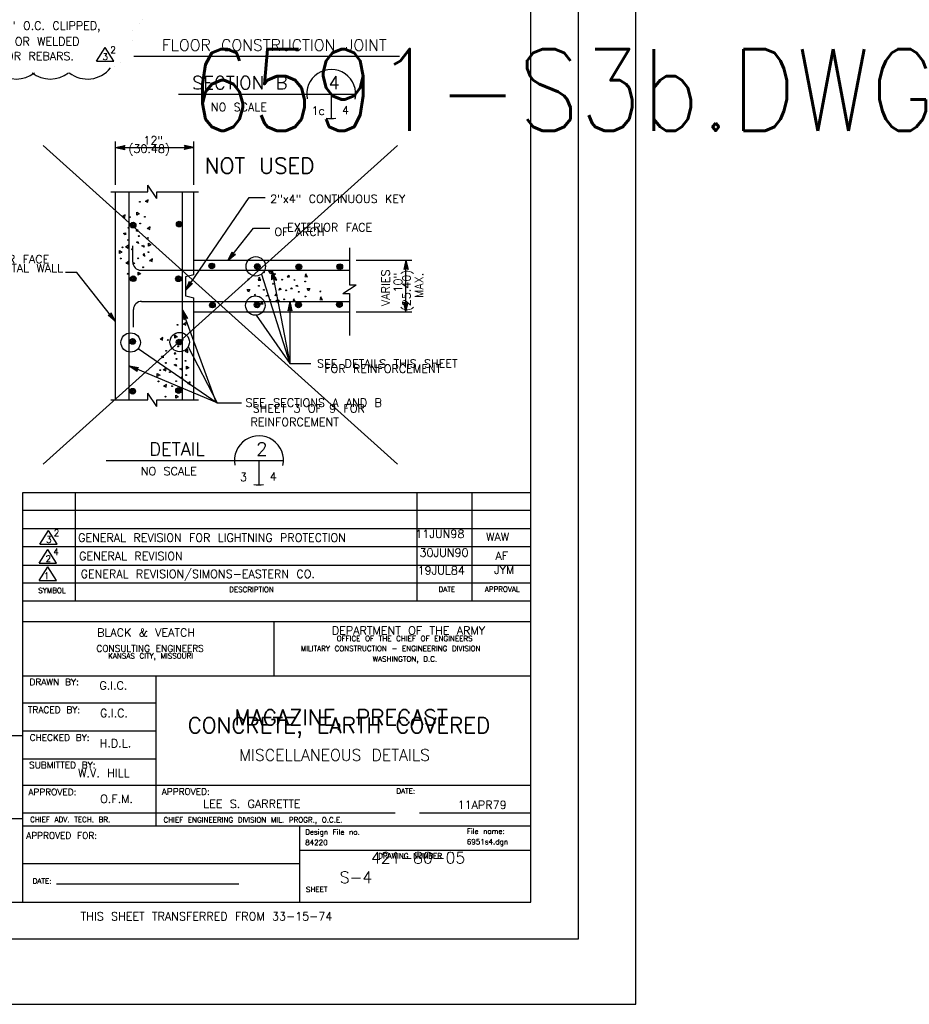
# Model space of a CAD drawing. Extents: x -17 to 2859, y -14 to 3983.
# Tile 13 of 39: x 15 to 29, y -14 to 1. Entities that reach past the tile are written whole.
import ezdxf
from ezdxf.enums import TextEntityAlignment as Align

# ---------------------------------------------------------------- set-up
doc = ezdxf.new("R2010")
doc.units = 0
doc.header["$LTSCALE"] = 25.4
doc.header["$MEASUREMENT"] = 0
doc.layers.get('0').update_dxf_attribs({"linetype": 'CONTINUOUS'})
for name, color, linetype in [('PAN_RS', 7, 'CONTINUOUS'), ('PAN_TS', 7, 'CONTINUOUS'), ('PAN_WIDTH', 7, 'CONTINUOUS'), ('POINTS', 1, 'CONTINUOUS')]:
    doc.layers.add(name, color=color, linetype=linetype)
doc.styles.add('TXT_SHX', font='txt.shx')

# ---------------------------------------------------------------- blocks, each defined once
blk = doc.blocks.new('REBAR3')
at = {"layer": 'PAN_TS', "color": 24, "linetype": 'CONTINUOUS'}
for radius in [0.00482, 0.00374, 0.00274, 0.00138]:
    blk.add_circle((0.0002, -0.0048), radius, dxfattribs=at)
blk = doc.blocks.new('CONC')
at = {"layer": 'PAN_RS', "color": 24, "linetype": 'CONTINUOUS'}
blk.add_line((-0.0007, 0.00176), (-0.00046, 0.00198), dxfattribs=at)
for points in [[(-0.00515, 0.00165), (-0.00536, 0.00122), (-0.00494, 0.00119), (-0.00526, 0.00165)], [(-0.00344, 0.00228), (-0.00365, 0.00264), (-0.00319, 0.00264), (-0.00344, 0.00221)], [(-0.00256, 0.00169), (-0.00278, 0.00128), (-0.00235, 0.00122), (-0.00266, 0.00169)], [(-0.00046, 0.002), (-0.00039, 0.00169), (-0.0007, 0.00169)], [(0.00231, 0.00221), (0.0021, 0.00179), (0.00252, 0.00175), (0.00221, 0.00221)], [(0.00066, 0.00032), (0.00088, 0.0004), (0.00097, 0.00017), (0.00066, 0.00028)], [(-0.0069, -0.00066), (-0.00711, -0.00031), (-0.00665, -0.00031), (-0.0069, -0.00074)], [(-0.00402, -0.00129), (-0.00382, -0.00115), (-0.00365, -0.00129), (-0.00414, -0.00136)], [(-0.00017, -0.00021), (-0.00003, -0.00003), (0.00015, -0.00021), (-0.00014, -0.00024)], [(0.00265, -0.00049), (0.00245, -0.00014), (0.0029, -0.00014), (0.00265, -0.00056)], [(0.0047, -0.00147), (0.00449, -0.00189), (0.00491, -0.00193), (0.0046, -0.00147)], [(-0.00474, -0.00214), (-0.00495, -0.00255), (-0.00453, -0.00259), (-0.00485, -0.00214)], [(-0.00228, -0.00235), (-0.00249, -0.00199), (-0.00202, -0.00199), (-0.00228, -0.00241)], [(0.00039, -0.00178), (0.00017, -0.0022), (0.0006, -0.00224), (0.00028, -0.00178)]]:
    blk.add_lwpolyline(points, dxfattribs=at)
for points in [[(-0.00266, -0.00129), (-0.00246, -0.00094), (-0.00235, -0.00119)], [(-0.00204, -0.0004), (-0.00184, -0.00004), (-0.00172, -0.00029)]]:
    blk.add_lwpolyline(points, close=True, dxfattribs=at)
for centre in [(-0.00445, 0.00245), (-0.00267, 0.00217), (-0.00688, 0.00134), (-0.00522, 0.00029), (-0.00298, 0.00063), (-0.00151, 0.00127), (0.00042, 0.00122), (0.00214, 0.00098), (-0.00585, -0.00112), (-0.00442, -0.00035), (-0.00088, -0.00042), (0.00112, -0.00066), (0.00218, -0.0014), (0.00456, -0.00059), (-0.00344, -0.00196), (-0.00119, -0.00186)]:
    blk.add_circle(centre, 0.0000677, dxfattribs=at)
blk = doc.blocks.new('LT1')
at = {"layer": 'PAN_TS', "color": 24, "linetype": 'CONTINUOUS'}
for p, q in [((0, 0), (-0.0015, -0.00032)), ((-0.0015, -0.00032), (-0.00135, 0)), ((0, 0), (-0.00149, 0.00032)), ((-0.00135, 0), (-0.00149, 0.00032)), ((-0.00039, -0.00001), (-0.00136, 0.00021)), ((-0.00128, 0), (-0.00136, 0.00021)), ((-0.00136, -0.00021), (-0.00128, 0)), ((-0.00076, 0), (-0.00122, 0.0001)), ((-0.00119, 0), (-0.00122, 0.0001)), ((-0.00076, 0), (-0.00122, -0.0001)), ((-0.00122, -0.0001), (-0.00119, 0)), ((-0.00039, -0.00001), (-0.00136, -0.00021))]:
    blk.add_line(p, q, dxfattribs=at)
blk = doc.blocks.new('REVTR1')
at = {"layer": 'PAN_TS', "color": 24, "linetype": 'CONTINUOUS'}
for p, q in [((-0.00143, 0), (-0.00004, 0.00217)), ((0.00134, 0), (-0.00004, 0.00217)), ((-0.00143, 0), (0.00134, 0))]:
    blk.add_line(p, q, dxfattribs=at)

msp = doc.modelspace()

# ---------------------------------------------------------------- linework, layer by layer
at = {"color": 7, "linetype": 'CONTINUOUS'}
for p, q in [((15.762, -0.589), (21.182, -5.459)), ((15.762, -5.459), (21.182, -0.589))]:
    msp.add_line(p, q, dxfattribs=at)
at = {"layer": 'PAN_TS', "color": 7, "linetype": 'CONTINUOUS'}
for p, q in [((24.824, -13.714), (24.824, 16.286)), ((23.949, -12.714), (23.949, 15.286)), ((23.219, -12.152), (23.219, 14.721)), ((17.151, 0.773), (21.213, 0.773)), ((17.833, 0.195), (20.542, 0.195)), ((20.167, 0.195), (20.167, -0.18)), ((16.869, -1.194), (16.869, -0.531)), ((18.069, -1.194), (18.069, -0.531)), ((16.869, -0.623), (18.069, -0.623)), ((17.365, -1.298), (17.365, -1.196)), ((17.499, -1.399), (17.365, -1.196)), ((16.798, -1.298), (17.365, -1.298)), ((16.869, -4.479), (16.869, -1.298)), ((17.078, -4.479), (17.078, -1.298)), ((17.499, -1.399), (17.499, -1.298)), ((17.499, -1.298), (18.14, -1.298)), ((17.893, -4.479), (17.893, -1.298)), ((18.069, -2.565), (18.069, -1.298)), ((17.942, -2.801), (18.914, -1.387)), ((18.914, -1.387), (19.158, -1.387)), ((18.589, -2.345), (18.98, -1.856)), ((18.98, -1.856), (19.228, -1.856)), ((17.132, -2.372), (17.132, -2.126)), ((20.446, -2.152), (20.446, -2.719)), ((18.069, -2.345), (20.446, -2.345)), ((20.547, -2.345), (21.397, -2.345)), ((21.31, -3.131), (21.31, -2.342)), ((16.28, -2.53), (16.107, -2.53)), ((16.869, -3.279), (16.28, -2.53)), ((17.257, -2.497), (20.446, -2.497)), ((19.101, -2.557), (19.535, -3.922)), ((19.257, -2.497), (19.535, -3.922)), ((18.067, -2.569), (17.94, -2.597)), ((17.942, -2.895), (17.942, -2.597)), ((20.345, -2.853), (20.548, -2.719)), ((20.345, -2.853), (20.446, -2.853)), ((20.446, -2.719), (20.548, -2.719)), ((20.446, -2.853), (20.446, -3.494)), ((17.269, -2.972), (20.446, -2.972)), ((18.069, -2.923), (17.942, -2.895)), ((18.069, -4.479), (18.069, -2.92)), ((19.535, -2.972), (19.535, -3.922)), ((17.144, -3.367), (17.144, -3.097)), ((18.408, -4.512), (17.893, -3.108)), ((18.069, -3.131), (20.446, -3.131)), ((20.547, -3.131), (21.397, -3.131)), ((19.022, -3.184), (19.535, -3.922)), ((17.218, -3.692), (18.421, -4.521)), ((17.979, -3.667), (18.421, -4.521)), ((18.421, -4.521), (17.078, -3.957)), ((19.535, -3.922), (19.856, -3.922)), ((16.798, -4.479), (17.365, -4.479)), ((17.365, -4.479), (17.365, -4.377)), ((17.499, -4.58), (17.365, -4.377)), ((17.499, -4.58), (17.499, -4.479)), ((17.499, -4.479), (18.14, -4.479)), ((18.421, -4.521), (18.797, -4.521)), ((16.728, -5.403), (19.437, -5.403)), ((19.062, -5.403), (19.062, -5.778)), ((15.451, -12.152), (15.451, -5.892)), ((15.451, -5.892), (23.219, -5.892)), ((15.451, -5.892), (23.219, -5.892)), ((16.259, -7.549), (16.259, -5.892)), ((21.482, -7.549), (21.482, -5.892)), ((22.32, -7.549), (22.32, -5.892)), ((15.451, -6.163), (23.219, -6.163)), ((15.451, -6.441), (23.219, -6.441)), ((15.451, -6.718), (23.219, -6.718)), ((15.451, -7.003), (23.219, -7.003)), ((15.451, -7.272), (23.219, -7.272)), ((15.451, -7.549), (23.219, -7.549)), ((15.451, -7.866), (23.219, -7.866)), ((19.295, -8.697), (19.295, -7.866)), ((15.451, -8.697), (23.219, -8.697)), ((17.493, -10.989), (17.493, -8.697)), ((15.451, -9.109), (17.493, -9.109)), ((10.932, -9.604), (15.458, -9.604)), ((15.451, -9.537), (17.493, -9.537)), ((15.451, -9.963), (17.493, -9.963)), ((15.451, -10.367), (23.219, -10.367)), ((15.451, -10.786), (21.145, -10.786)), ((21.519, -10.786), (23.219, -10.786)), ((8.148, -10.877), (15.451, -10.877)), ((15.451, -10.989), (23.219, -10.989)), ((19.685, -12.152), (19.685, -10.989)), ((19.685, -11.358), (23.219, -11.358)), ((15.451, -11.561), (19.685, -11.561)), ((15.969, -11.872), (18.755, -11.872)), ((-15.023, -12.152), (23.219, -12.152)), ((-16.289, -12.714), (23.949, -12.714)), ((-17.176, -13.714), (24.824, -13.714))]:
    msp.add_line(p, q, dxfattribs=at)
at = {"layer": 'PAN_TS', "color": 7, "linetype": 'CONTINUOUS', "const_width": 0.00025}
for points in [[(17.126, 1.178, 0.05429), (17.209, 1.241, 0.052238), (17.279, 1.322, 0.04971), (17.331, 1.418, 0.047177), (17.366, 1.525, 0.044999), (17.38, 1.639, 0.043398), (17.374, 1.756, 0.043398)], [(16.793, 0.593, 0.052639), (16.882, 0.635, 0.051583), (16.961, 0.696, 0.04972), (17.027, 0.773, 0.04744), (17.078, 0.863, 0.045133), (17.113, 0.964, 0.043101), (17.13, 1.071, 0.041542), (17.128, 1.182, 0.041542)]]:
    msp.add_lwpolyline(points, format="xyb", dxfattribs=at)
at = {"layer": 'PAN_TS', "color": 7, "linetype": 'CONTINUOUS'}
for centre in [(19.014, -2.437), (19.007, -3.036), (17.101, -3.601), (17.85, -3.594)]:
    msp.add_circle(centre, 0.148, dxfattribs=at)
for centre, radius, start, end in [((20.167, 0.195), 0.375, 348.0239, 190.9202), ((20.167, 0.195), 0.375, 257.8197, 280.7131), ((17.257, -2.372), 0.125, 180, 270), ((17.269, -3.097), 0.125, 90, 180), ((19.062, -5.403), 0.375, 348.0239, 190.9202), ((19.062, -5.403), 0.375, 257.8197, 280.7131)]:
    msp.add_arc(centre, radius, start, end, dxfattribs=at)
at = {"layer": 'PAN_WIDTH', "color": 7, "linetype": 'CONTINUOUS'}
for centre, end in [((15.354, 0.873), 308.1837), ((15.872, 0.873), 308.1837), ((16.44, 0.873), 321.8037)]:
    msp.add_arc(centre, 0.448, 231.8163, end, dxfattribs=at)

# ---------------------------------------------------------------- block references
at = {"layer": 'PAN_RS', "linetype": 'CONTINUOUS', "xscale": 96, "yscale": 96, "zscale": 96, "rotation": 90.00000000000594}
for p in [(17.184, -1.89), (17.762, -3.768)]:
    msp.add_blockref('CONC', p, dxfattribs=at)
at = {"layer": 'PAN_RS', "linetype": 'CONTINUOUS', "xscale": 96, "yscale": 96, "zscale": 96}
msp.add_blockref('CONC', (19.563, -2.763), dxfattribs=at)
at = {"layer": 'PAN_TS', "linetype": 'CONTINUOUS'}
for name, p, xscale, yscale, zscale in [('REVTR1', (16.716, 0.698), 96, 96, 96), ('LT1', (18.069, -0.623), 96, 96, 96), ('REBAR3', (17.136, -1.763), 9.000167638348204, 9.000167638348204, 9.000167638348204), ('REBAR3', (17.841, -1.749), 9.000167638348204, 9.000167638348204, 9.000167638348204), ('REBAR3', (18.339, -2.388), 9.000167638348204, 9.000167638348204, 9.000167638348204), ('REBAR3', (19.036, -2.397), 9.000167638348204, 9.000167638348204, 9.000167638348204), ('REBAR3', (19.67, -2.402), 9.000167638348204, 9.000167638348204, 9.000167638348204), ('REBAR3', (20.296, -2.399), 9.000167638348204, 9.000167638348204, 9.000167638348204), ('REBAR3', (17.139, -2.583), 9.000167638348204, 9.000167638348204, 9.000167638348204), ('REBAR3', (17.829, -2.584), 9.000167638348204, 9.000167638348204, 9.000167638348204), ('REBAR3', (18.349, -2.985), 9.000167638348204, 9.000167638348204, 9.000167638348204), ('REBAR3', (19.031, -2.983), 9.000167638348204, 9.000167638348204, 9.000167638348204), ('REBAR3', (19.665, -2.984), 9.000167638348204, 9.000167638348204, 9.000167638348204), ('REBAR3', (20.29, -2.978), 9.000167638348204, 9.000167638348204, 9.000167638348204), ('REBAR3', (17.129, -3.541), 9.000167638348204, 9.000167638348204, 9.000167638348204), ('REBAR3', (17.84, -3.552), 9.000167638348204, 9.000167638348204, 9.000167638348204), ('REBAR3', (17.13, -4.302), 9.000167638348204, 9.000167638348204, 9.000167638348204), ('REBAR3', (17.831, -4.292), 9.000167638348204, 9.000167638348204, 9.000167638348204), ('REVTR1', (15.85, -6.681), 96, 96, 96), ('REVTR1', (15.841, -6.973), 96, 96, 96), ('REVTR1', (15.841, -7.237), 96, 96, 96)]:
    msp.add_blockref(name, p, dxfattribs=dict(at, xscale=xscale, yscale=yscale, zscale=zscale))
for p, xscale, yscale, zscale, rotation in [((16.869, -0.623), 96, 96, 96, 180.0000000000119), ((18.589, -2.345), 96.00013403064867, 96.00013403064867, 96.00013403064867, 231.3546088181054), ((21.31, -2.342), 96, 96, 96, 90.00000000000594), ((19.257, -2.497), 96.00026179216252, 96.00026179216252, 96.00026179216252, 101.039151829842), ((17.942, -2.801), 96.0003010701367, 96.0003010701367, 96.0003010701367, 235.494816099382), ((19.535, -2.972), 96, 96, 96, 90.00000000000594), ((21.31, -3.131), 96, 96, 96, 269.9999999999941), ((16.869, -3.279), 96.00027337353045, 96.00027337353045, 96.00027337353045, 308.1808732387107), ((17.893, -3.108), 96.0001503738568, 96.0001503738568, 96.0001503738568, 110.143375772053), ((17.078, -3.957), 96.00003227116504, 96.00003227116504, 96.00003227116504, 157.2197442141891)]:
    msp.add_blockref('LT1', p, dxfattribs=dict(at, xscale=xscale, yscale=yscale, zscale=zscale, rotation=rotation))

# ---------------------------------------------------------------- texts
at = {"layer": 'PAN_TS', "color": 7, "linetype": 'CONTINUOUS', "style": 'TXT_SHX'}
for s, height, p in [('@ 5\'-0" O.C. CLIPPED,', 0.125, (14.594, 1.178)), ('BRAZED OR WELDED', 0.125, (14.575, 0.938)), ('TO FLOOR REBARS.', 0.125, (14.575, 0.713)), ('NO SCALE', 0.125, (18.328, -0.066)), ('2"x4" CONTINUOUS KEY', 0.125, (19.234, -1.468)), ('SEE DETAILS THIS SHEET', 0.125, (19.949, -3.984)), ('SEE SECTIONS A AND B', 0.125, (18.857, -4.583)), ('NO SCALE', 0.125, (17.257, -5.63)), ('GENERAL REVISION FOR LIGHTNING PROTECTION', 0.125, (16.297, -6.646)), ('WAW', 0.125, (22.534, -6.633)), ('GENERAL REVISION', 0.125, (16.312, -6.927)), ('AF', 0.125, (22.677, -6.923)), ('GENERAL REVISION/SIMONS-EASTERN CO.', 0.125, (16.336, -7.2)), ('DRAWN BY:', 0.1, (15.555, -8.839)), ('TRACED BY:', 0.1, (15.532, -9.264)), ('CHECKED BY:', 0.09999, (15.557, -9.689)), ('SUBMITTED BY:', 0.09999, (15.548, -10.108)), ('APPROVED:', 0.1, (15.538, -10.52)), ('APPROVED:', 0.1, (17.577, -10.514)), ('DATE:', 0.08, (21.162, -10.495)), ('LEE S. GARRETTE', 0.125, (18.21, -10.713)), ('11APR79', 0.125, (22.099, -10.729)), ('CHIEF ADV. TECH. BR.', 0.08, (15.564, -10.931)), ('CHIEF ENGINEERING DIVISION MIL. PROGR., O.C.E. ', 0.08, (17.602, -10.937)), ('APPROVED FOR:', 0.09999, (15.504, -11.186)), ('Design File no. ', 0.08, (19.769, -11.121)), ('File name: ', 0.08, (22.24, -11.11)), ('84220', 0.08, (19.769, -11.281)), ('6951s4.dgn', 0.08, (22.24, -11.27)), ('DRAWING NUMBER', 0.08, (20.885, -11.487)), ('DATE:', 0.08, (15.603, -11.87)), ('SHEET', 0.08, (19.781, -11.998)), ('THIS SHEET TRANSFERRED FROM 33-15-74', 0.125, (16.336, -12.432))]:
    msp.add_text(s, height=height, dxfattribs=at).set_placement(p)
for s, height, p in [('2', 0.1, (16.832, 0.82)), ('FLOOR CONSTRUCTION JOINT', 0.175, (19.297, 0.856)), ('3', 0.1, (16.713, 0.717)), ('SECTION B', 0.2, (18.769, 0.268)), ('4', 0.2, (20.211, 0.269)), ('1c', 0.125, (19.967, -0.122)), ('4', 0.125, (20.385, -0.112)), ('12"', 0.125, (17.446, -0.575)), ('(30.48)', 0.125, (17.384, -0.702)), ('NOT USED', 0.24, (19.072, -1.02)), ('EXTERIOR FACE  ', 0.125, (20.255, -1.904)), ('  OF ARCH', 0.125, (19.569, -1.973)), ('EXTERIOR FACE  ', 0.125, (15.318, -2.391)), ('FOR REINFORCEMENT', 0.125, (20.955, -4.064)), ('SHEET 3 OF 9 FOR', 0.125, (19.823, -4.671)), ('REINFORCEMENT', 0.125, (19.608, -4.878)), ('DETAIL', 0.2, (17.809, -5.33)), ('2', 0.2, (19.106, -5.329)), ('3', 0.125, (18.826, -5.72)), ('4', 0.125, (19.28, -5.71)), ('2', 0.1, (15.968, -6.559)), ('11JUN98', 0.125, (21.828, -6.588)), ('3', 0.1, (15.85, -6.662)), ('4', 0.1, (15.96, -6.851)), ('30JUN90', 0.125, (21.892, -6.874)), ('2', 0.1, (15.842, -6.954)), ('19JUL84', 0.125, (21.849, -7.146)), ('JYM', 0.125, (22.811, -7.138)), ('1', 0.1, (15.816, -7.215)), ('SYMBOL', 0.08, (15.898, -7.429)), ('DESCRIPTION', 0.08, (18.948, -7.417)), ('DATE', 0.08, (21.934, -7.413)), ('APPROVAL', 0.08, (22.782, -7.41)), ('BLACK & VEATCH', 0.125, (17.336, -8.096)), ('DEPARTMENT OF THE ARMY', 0.125, (21.348, -8.065)), ('OFFICE OF THE CHIEF OF ENGINEERS', 0.08, (21.289, -8.164)), ('CONSULTING ENGINEERS', 0.09999, (17.398, -8.326)), ('MILITARY CONSTRUCTION - ENGINEERING DIVISION', 0.08, (21.075, -8.318)), ('KANSAS CITY, MISSOURI', 0.08, (17.406, -8.43)), ('WASHINGTON, D.C.', 0.08, (21.293, -8.477)), ('G.I.C.', 0.125, (16.837, -8.905)), ('G.I.C.', 0.125, (16.846, -9.326)), ('CONCRETE, EARTH COVERED', 0.24, (20.285, -9.57)), ('MAGAZINE, PRECAST', 0.24, (20.318, -9.451)), ('H.D.L.', 0.125, (16.868, -9.788)), ('MISCELLANEOUS DETAILS', 0.175, (20.219, -9.992)), ('W.V. HILL', 0.125, (16.691, -10.242)), ('O.F.M.', 0.125, (16.886, -10.638)), ('421-80-05', 0.175, (21.495, -11.562)), ('     S-4', 0.175, (20.122, -11.862))]:
    msp.add_text(s, height=height, dxfattribs=at).set_placement(p, align=Align.CENTER)
msp.add_text('OF PORTAL WALL', height=0.125, dxfattribs=at).set_placement((16.067, -2.527), align=Align.RIGHT)
for s, p in [('VARIES', (21.061, -2.765)), ('(25.40)', (21.381, -2.806)), ('MAX.', (21.571, -2.729)), ('10"', (21.25, -2.687))]:
    msp.add_text(s, height=0.125, rotation=90, dxfattribs=at).set_placement(p, align=Align.CENTER)
at = {"layer": 'POINTS', "color": 253, "linetype": 'CONTINUOUS', "style": 'TXT_SHX', "width": 0.95}
msp.add_text('6591-S3b.DWG', height=1.24999, dxfattribs=at).set_placement((17.996, -0.366))
msp.add_text('6591-S3b.DWG', height=1.24999, dxfattribs=at).set_placement((17.996, -0.366))

doc.saveas('drawing.dxf')
